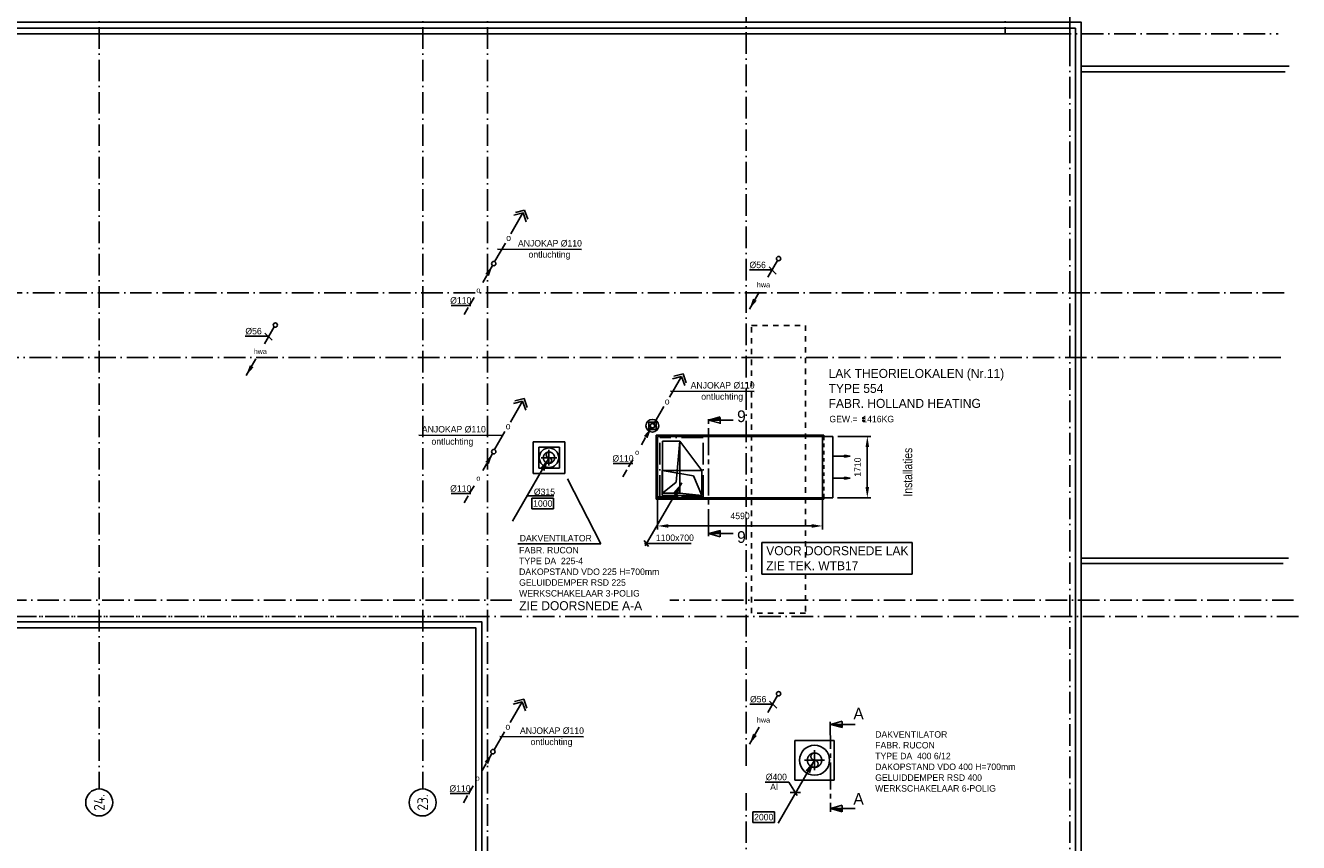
# Model space of a CAD drawing. Header units: millimetres. Extents: x -3157 to 118900, y 0 to 413637.
# Tile 24 of 25: x 53946 to 89361, y 39462 to 62184. Entities that reach past the tile are written whole.
import ezdxf
from ezdxf.enums import TextEntityAlignment as Align

# ---------------------------------------------------------------- set-up
doc = ezdxf.new("R2010")
doc.units = ezdxf.units.MM
doc.header["$LTSCALE"] = 100
for name, pattern in [('CENTER2', [11.25, 7.5, -1.25, 1.25, -1.25]), ('CENTER4', [5, 3.125, -0.625, 0.625, -0.625]), ('DASHDOT', [9, 6, -1.5, 0, -1.5]), ('DASHED', [3, 1.5, -1.5]), ('HIDDEN', [2, 1, -1]), ('HIDDEN2', [4.7625, 3.175, -1.5875]), ('LURETOUR', [6, 4, -2])]:
    doc.linetypes.add(name, pattern=pattern)
doc.layers.get('0').update_dxf_attribs({"linetype": 'CONTINUOUS'})
doc.layers.get('DEFPOINTS').update_dxf_attribs({"linetype": 'CONTINUOUS'})
for name, color, linetype in [('AL$1----_ALGEMEEN', 7, 'CONTINUOUS'), ('AL$7----_STRAMIEN', 1, 'DASHDOT'), ('AL27----_DAKEN', 7, 'CONTINUOUS'), ('AL27---_DAKAFSCHOT', 7, 'CONTINUOUS'), ('BL$2----', 7, 'CONTINUOUS'), ('DOORSNEDE', 1, 'CONTINUOUS'), ('WL$1----', 4, 'CONTINUOUS'), ('WL521---', 4, 'CONTINUOUS'), ('WL5233--', 4, 'CONTINUOUS'), ('WL570---', 3, 'CONTINUOUS'), ('WL570---_HARTLIJN', 1, 'CONTINUOUS'), ('WL570---_RETOUR', 3, 'CONTINUOUS'), ('WL570---_TOEVOER', 3, 'CONTINUOUS'), ('WM$1----', 1, 'CONTINUOUS'), ('WM570---', 1, 'CONTINUOUS')]:
    doc.layers.add(name, color=color, linetype=linetype)
doc.styles.add('BURO-018', font='BUROFONT.shx', dxfattribs={"height": 180})
doc.styles.add('BURO-025', font='BUROFONT.shx', dxfattribs={"height": 250})
doc.styles.add('BURO-050', font='BUROFONT.shx', dxfattribs={"height": 500})
doc.styles.get("Standard").update_dxf_attribs({"font": 'ISOCP'})
doc.styles.add('TECHNIC', font='technic_.ttf')
doc.dimstyles.new('CEES', dxfattribs={"dimscale": 100, "dimtxt": 3, "dimasz": 3, "dimexe": 1, "dimexo": 1, "dimgap": 1.5, "dimtad": 0, "dimdec": 0, "dimzin": 0, "dimdsep": 46, "dimtxsty": 'BURO-018', "dimcen": -3, "dimdle": 1.25, "dimclrd": 1, "dimclre": 1, "dimclrt": 1, "dimadec": 0, "dimazin": 0, "dimtfac": 0.75, "dimtdec": 0, "dimtofl": 0, "dimtmove": 0, "dimatfit": 3, "dimfxl": 1, "dimtvp": 1.5, "dimtolj": 1, "dimtzin": 0, "dimarcsym": 0})

# ---------------------------------------------------------------- blocks, each defined once
blk = doc.blocks.new('1011')
at = {"layer": 'AL$7----_STRAMIEN', "color": 7, "linetype": 'Continuous'}
blk.add_circle((-750, 0), 750, dxfattribs=at)
at = {"layer": 'AL$7----_STRAMIEN', "color": 3, "linetype": 'Continuous'}
blk.add_attdef('STR-NAAM', text='', height=600, rotation=360, dxfattribs=at).set_placement((-750, 0), align=Align.MIDDLE)
blk = doc.blocks.new('LDV2')
at = {"color": 0, "linetype": 'Continuous'}
for p, q in [((-0.25, -0.43), (-2.5, -4.33)), ((-4.5, -7.79), (-6.75, -11.69))]:
    blk.add_line(p, q, dxfattribs=at)
blk.add_lwpolyline([(-6.75, -11.69, 0, 1, 0), (-5.5, -9.53, 1, 1, 0)], format="xyseb", dxfattribs=at)
blk.add_circle((0, 0), 0.5, dxfattribs=at)
at = {"color": 0, "linetype": 'Continuous', "style": 'BURO-018'}
blk.add_attdef('LD_TEXT1', text='', height=1.8, dxfattribs=at).set_placement((-3.5, -6.06), align=Align.MIDDLE)
blk = doc.blocks.new('LU-PIJL1')
at = {"color": 0, "linetype": 'Continuous'}
blk.add_line((0, 0), (10.12, 17.54), dxfattribs=at)
blk.add_lwpolyline([(10.12, 17.54, 0, 1.5, 0), (8.25, 14.29, 1.5, 1.5, 0)], format="xyseb", dxfattribs=at)
blk = doc.blocks.new('LDV4123')
at = {"color": 0, "linetype": 'Continuous'}
for p, q in [((-1.56, -2.71), (-2.5, -4.33)), ((-0.25, -0.43), (-1.19, -2.06)), ((-5.44, -9.42), (-4.5, -7.79)), ((-6.75, -11.69), (-5.81, -10.07))]:
    blk.add_line(p, q, dxfattribs=at)
blk.add_lwpolyline([(-0.25, -0.43, 0, 1, 0), (-1.5, -2.6, 1, 1, 0)], format="xyseb", dxfattribs=at)
blk.add_circle((0, 0), 0.5, dxfattribs=at)
at = {"color": 0, "linetype": 'Continuous', "style": 'BURO-018'}
blk.add_attdef('LD_TEXT1', text='', height=1.8, dxfattribs=at).set_placement((-3.5, -6.06), align=Align.MIDDLE)
blk = doc.blocks.new('LU-ORND')
at = {"color": 0, "linetype": 'Continuous'}
for p, q in [((-3, 1.5), (-3, -1.5)), ((3, 1.5), (-3, 1.5)), ((3, -1.5), (3, 1.5)), ((-3, -1.5), (3, -1.5))]:
    blk.add_line(p, q, dxfattribs=at)
at = {"color": 0, "linetype": 'Continuous', "style": 'BURO-018'}
blk.add_attdef('LU_TEXT1', text='', height=1.8, dxfattribs=at).set_placement((0, 0), align=Align.MIDDLE)
blk = doc.blocks.new('*U16', base_point=(75325, 43523))
at = {"color": 0, "linetype": 'Continuous'}
for p, q in [((75141, 43814), (74482, 43814)), ((75141, 43814), (75378, 43439)), ((75184, 43521), (75466, 43526))]:
    blk.add_line(p, q, dxfattribs=at)
at = {"layer": 'WM570---', "linetype": 'Continuous', "style": 'BURO-018'}
blk.add_text('%%c400', height=180, dxfattribs=at).set_placement((75091, 43864), align=Align.RIGHT)
blk = doc.blocks.new('LU-PIOB')
at = {"color": 0, "linetype": 'Continuous'}
blk.add_line((0, 0), (10.12, 17.54), dxfattribs=at)
blk.add_lwpolyline([(10.12, 17.54, 0, 1.5, 0), (8.25, 14.29, 1.5, 1.5, 0)], format="xyseb", dxfattribs=at)
blk = doc.blocks.new('LU-PIJL7')
at = {"color": 0, "linetype": 'Continuous'}
for p, q in [((0, 0), (-15, 0)), ((-5, -1), (-5, 1)), ((-5, 1), (0, 0)), ((0, 0), (-5, -1))]:
    blk.add_line(p, q, dxfattribs=at)
blk.add_solid([(-5, 1), (-5, -1), (0, 0)], dxfattribs=at)
blk = doc.blocks.new('*D24')
at = {"color": 1, "linetype": 'ByBlock', "transparency": 16777216}
for p, q in [((76543, 50757), (77465, 50757)), ((77365, 49347), (77365, 50457)), ((76531, 49047), (77465, 49047))]:
    blk.add_line(p, q, dxfattribs=at)
for points in [[(77315, 50457), (77415, 50457), (77365, 50757)], [(77315, 49347), (77415, 49347), (77365, 49047)]]:
    blk.add_solid(points, dxfattribs=at)
at = {"layer": 'DEFPOINTS', "color": 0, "linetype": 'ByBlock', "transparency": 16777216}
for p in [(76443, 50757), (77365, 50757), (76431, 49047)]:
    blk.add_point(p, dxfattribs=at)
at = {"color": 1, "linetype": 'ByBlock', "transparency": 16777216, "insert": (77095, 49902), "char_height": 180, "attachment_point": 5, "rotation": 90, "style": 'BURO-018'}
blk.add_mtext('\\A1;1710', dxfattribs=at)
blk = doc.blocks.new('LU-2-KUZ')
at = {"color": 0, "linetype": 'HIDDEN2'}
for p, q in [((-0.5, 0.5), (0.5, 0.5)), ((-0.5, -0.5), (-0.5, 0.5)), ((0.5, 0.5), (-0.289, 0.289)), ((0.5, 0.5), (0.5, -0.5)), ((-0.5, -0.5), (-0.289, 0.289)), ((0.5, -0.5), (-0.5, -0.5))]:
    blk.add_line(p, q, dxfattribs=at)
blk = doc.blocks.new('*D23')
at = {"color": 1, "linetype": 'ByBlock', "transparency": 16777216}
for p, q in [((23444, 53070), (23444, 52190)), ((28034, 53097), (28034, 52190)), ((27734, 52290), (23744, 52290))]:
    blk.add_line(p, q, dxfattribs=at)
for points in [[(23744, 52340), (23744, 52240), (23444, 52290)], [(27734, 52340), (27734, 52240), (28034, 52290)]]:
    blk.add_solid(points, dxfattribs=at)
at = {"layer": 'DEFPOINTS', "color": 0, "linetype": 'ByBlock', "transparency": 16777216}
for p in [(23444, 53170), (28034, 53197), (23444, 52290)]:
    blk.add_point(p, dxfattribs=at)
at = {"color": 1, "linetype": 'ByBlock', "transparency": 16777216, "insert": (25739, 52568), "char_height": 180, "attachment_point": 5, "style": 'BURO-018'}
blk.add_mtext('\\A1;4590', dxfattribs=at)
blk = doc.blocks.new('A$C6E034B28')
at = {"layer": 'BL$2----', "color": 1}
for p, q in [((0, 883), (4181, 883)), ((0, 0), (0, 883)), ((4181, 883), (4181, 0)), ((4181, 0), (0, 0))]:
    blk.add_line(p, q, dxfattribs=at)
at = {"layer": 'BL$2----', "color": 2, "style": 'BURO-025'}
for s, p in [('VOOR DOORSNEDE LAK', (118, 530)), ('ZIE TEK. WTB17', (118, 113))]:
    blk.add_text(s, height=250, dxfattribs=at).set_placement(p)
blk = doc.blocks.new('LU-1-KU2')
at = {"color": 0, "linetype": 'HIDDEN2'}
for start, end in [(90, 270), (270, 90)]:
    blk.add_arc((0, 0), 0.5, start, end, dxfattribs=at)
at = {"color": 0, "linetype": 'Continuous'}
for centre, start, end in [((0, 0.25), 90, 270), ((0, -0.25), 270, 90)]:
    blk.add_arc(centre, 0.25, start, end, dxfattribs=at)
at = {"layer": 'WL570---_HARTLIJN', "linetype": 'CENTER4'}
for p, q in [((-0.7, 0), (0.7, 0)), ((0, 0.7), (0, -0.7))]:
    blk.add_line(p, q, dxfattribs=at)

msp = doc.modelspace()

# ---------------------------------------------------------------- linework, layer by layer
at = {"layer": 'AL$1----_ALGEMEEN', "color": 8, "linetype": 'DASHED'}
msp.add_lwpolyline([(75647.1, 53841.6), (75647.1, 45841.6), (74147.1, 45841.6), (74147.1, 53841.6)], close=True, dxfattribs=at)
at = {"layer": 'AL$7----_STRAMIEN', "color": 1}
for p, q in [((88959.2, 54751.6), (1424.7, 54751.6)), ((66797.1, 45751.6), (32497.1, 45751.6)), ((73997.3, 10647.8), (73997.3, 40836.5))]:
    msp.add_line(p, q, dxfattribs=at)
at = {"layer": 'AL$7----_STRAMIEN', "color": 2}
for p, q in [((71287.3, 50951.6), (71287.3, 51151.6)), ((71487.3, 51151.6), (71287.3, 51151.6)), ((71487.3, 50951.6), (71487.3, 51151.6)), ((71487.3, 50951.6), (71287.3, 50951.6)), ((71597.3, 49076.6), (71597.3, 50726.6)), ((72797.3, 50726.6), (71597.3, 50726.6)), ((72797.3, 49076.6), (72797.3, 50726.6)), ((71501.6, 49076.6), (72661.6, 49076.6)), ((72797.3, 49076.6), (71597.3, 49076.6))]:
    msp.add_line(p, q, dxfattribs=at)
at = {"layer": 'AL$7----_STRAMIEN', "color": 1}
for points in [[(55997.3, 81034.8), (55997.3, 40951.6)], [(64997.3, 81034.8), (64997.3, 40951.6)], [(66797.3, 81034.8), (66797.3, 10647.8)], [(73997.3, 41592.8), (73997.3, 81034.8)], [(81197.3, 81034.8), (81197.3, 61951.6)], [(82997.3, 10647.8), (82997.3, 81034.8)], [(1424.7, 61951.6), (88790.4, 61951.6)], [(50597.1, 61951.6), (82997.1, 61951.6)], [(88866.1, 52951.6), (27231.6, 52951.6)], [(67479.2, 46201.6), (2247.5, 46201.6)], [(89223, 46201.6), (71867.7, 46201.6)], [(89361, 45751.6), (1424.7, 45751.6)]]:
    msp.add_lwpolyline(points, dxfattribs=at)
at = {"layer": 'AL27----_DAKEN', "color": 8}
for p, q in [((82997.1, 61951.6), (81197.3, 61951.6)), ((82997.1, 61051.6), (82997.1, 61951.6))]:
    msp.add_line(p, q, dxfattribs=at)
for points in [[(16077.3, 13031.6), (32916.9, 13031.6), (32914.6, 45431.8), (66477.3, 45431.8), (66477.3, 13031.6), (83316.9, 13031.6), (83316.9, 62271.3), (16077.3, 62271.3)], [(16242.3, 13196.6), (32751.9, 13196.6), (32749.6, 45596.8), (66642.3, 45596.8), (66642.3, 13196.6), (83151.9, 13196.6), (83151.9, 62106.3), (16242.3, 62106.3)]]:
    msp.add_lwpolyline(points, close=True, dxfattribs=at)
for points in [[(83316.9, 60897.6), (83316.9, 61051.6), (89095.7, 61051.6)], [(88986.5, 60897.6), (83316.9, 60897.6)], [(83316.9, 47371.6), (83316.9, 47217.6), (88937.9, 47217.6)], [(89048.3, 47371.6), (83316.9, 47371.6)]]:
    msp.add_lwpolyline(points, dxfattribs=at)
at = {"layer": 'AL27----_DAKEN', "color": 1}
msp.add_lwpolyline([(89085.1, 47371.6), (89057.5, 47371.6)], dxfattribs=at)
at = {"layer": 'AL27---_DAKAFSCHOT', "color": 8}
msp.add_line((83316.9, 47371.6), (88873.5, 47371.6), dxfattribs=at)
at = {"layer": 'DOORSNEDE', "color": 220, "linetype": 'CENTER2'}
for p, q in [((72946.4, 47984.6), (72945.7, 51308.4)), ((76336.2, 42814.4), (76336.8, 40311.6))]:
    msp.add_line(p, q, dxfattribs=at)
at = {"layer": 'DOORSNEDE', "color": 220}
for p, q in [((72950.8, 51211.7), (73275.9, 51302)), ((72950.8, 51211.7), (73275.9, 51121.5)), ((72950.8, 51211.7), (73637.1, 51211.7)), ((73275.3, 51282.5), (73275.3, 51104)), ((72950.8, 48052.1), (73275.9, 48142.4)), ((72950.8, 48052.1), (73275.9, 47961.8)), ((72950.8, 48052.1), (73637.1, 48052.1)), ((73275.2, 48135.9), (73275.2, 47967.4)), ((76343.5, 42746.9), (76668.6, 42837.1)), ((76343.5, 42746.9), (77029.8, 42746.9)), ((76343.5, 42746.9), (76668.6, 42656.6)), ((76667.8, 42663), (76667.8, 42831.6)), ((76343.5, 40408.8), (76668.6, 40499.1)), ((76343.5, 40408.8), (77029.8, 40408.8)), ((76343.5, 40408.8), (76668.6, 40318.6)), ((76668, 40317.8), (76668, 40496.2))]:
    msp.add_line(p, q, dxfattribs=at)
for points in [[(73275.9, 51302), (73275.9, 51211.7), (72950.8, 51211.7)], [(73275.9, 48142.4), (73275.9, 48052.1), (72950.8, 48052.1)], [(76668.6, 42656.6), (76668.6, 42746.9), (76343.5, 42746.9)], [(76668.6, 40318.6), (76668.6, 40408.8), (76343.5, 40408.8)]]:
    msp.add_solid(points, dxfattribs=at)
at = {"layer": 'WL5233--', "color": 2}
for p, q in [((67574.6, 56981.7), (67830.1, 57045.5)), ((67918.3, 56797.4), (67830.1, 57045.5)), ((67449.6, 56393.5), (67786.7, 56972.4)), ((67533.7, 56908.8), (67789.2, 56972.6)), ((67877.5, 56724.6), (67789.2, 56972.6)), ((67006.4, 55632.6), (67298.1, 56133.5)), ((71860.3, 51843.8), (72197.4, 52422.6)), ((71944.5, 52359.1), (72199.9, 52422.9)), ((71985.3, 52431.9), (72240.8, 52495.8)), ((72288.2, 52174.8), (72199.9, 52422.9)), ((72329.1, 52247.7), (72240.8, 52495.8)), ((67435.9, 51154.4), (67773, 51733.3)), ((67520, 51669.7), (67775.5, 51733.6)), ((67560.9, 51742.6), (67816.4, 51806.4)), ((67863.8, 51485.5), (67775.5, 51733.6)), ((67904.7, 51558.3), (67816.4, 51806.4)), ((71417.2, 51082.9), (71708.9, 51583.8)), ((66992.8, 50393.5), (67284.5, 50894.4)), ((67427.9, 42797.7), (67765, 43376.5)), ((67512, 43313), (67767.5, 43376.8)), ((67552.9, 43385.8), (67808.4, 43449.7)), ((67855.8, 43128.7), (67767.5, 43376.8)), ((67896.7, 43201.6), (67808.4, 43449.7)), ((66984.8, 42036.7), (67276.5, 42537.7))]:
    msp.add_line(p, q, dxfattribs=at)
at = {"layer": 'WL570---', "color": 1}
msp.add_line((72762.3, 49111.6), (72145.1, 49181.6), dxfattribs=at)
at = {"layer": 'WL570---'}
for p, q in [((76447.3, 42303.6), (75347.3, 42303.6)), ((75347.3, 41199.6), (75347.3, 42303.6)), ((76447.3, 41199.6), (76447.3, 42303.6)), ((76447.3, 41199.6), (75347.3, 41199.6))]:
    msp.add_line(p, q, dxfattribs=at)
msp.add_circle((75897.3, 41751.6), 418.3, dxfattribs=at)
at = {"layer": 'WL570---_HARTLIJN', "color": 1, "linetype": 'Continuous'}
for p, q in [((66331.4, 54399.1), (65785.8, 54399.1)), ((70845.1, 50005.3), (70299.5, 50005.3)), ((66331.4, 49168.2), (65785.8, 49168.2)), ((66310.1, 40825.6), (65764.6, 40825.6))]:
    msp.add_line(p, q, dxfattribs=at)
at = {"layer": 'WL570---_RETOUR', "color": 1}
for p, q in [((77218.2, 51188.8), (77287.1, 51188.8)), ((77220, 51260.8), (77285.5, 51260.8)), ((77250.7, 51291.9), (77250.7, 51230.2))]:
    msp.add_line(p, q, dxfattribs=at)
at = {"layer": 'WL570---_RETOUR'}
for p, q in [((68071.1, 50605.1), (68951.1, 50605.1)), ((68071.1, 49725.1), (68071.1, 50605.1)), ((68223.6, 50452.6), (68798.6, 50452.6)), ((68223.6, 49877.6), (68223.6, 50452.6)), ((68798.6, 49877.6), (68798.6, 50452.6)), ((68951.1, 49725.1), (68951.1, 50605.1)), ((68071.1, 49725.1), (68951.1, 49725.1)), ((68223.6, 49877.6), (68798.6, 49877.6))]:
    msp.add_line(p, q, dxfattribs=at)
msp.add_circle((68509.4, 50164.3), 271, dxfattribs=at)
at = {"layer": 'WL570---_TOEVOER'}
for p, q in [((71495.1, 50791.6), (76155.1, 50791.6)), ((71530.1, 50756.6), (76402.6, 50756.6)), ((71495.1, 49011.6), (76155.1, 49011.6)), ((71530.1, 49046.6), (76402.6, 49046.6))]:
    msp.add_line(p, q, dxfattribs=at)
at = {"layer": 'WL570---_TOEVOER', "color": 3}
for p, q in [((71495.1, 49011.6), (71495.1, 50791.6)), ((71530.1, 49046.6), (71530.1, 50756.6)), ((76120.1, 49046.6), (76120.1, 50756.6)), ((76155.1, 50759.6), (76155.1, 50791.6)), ((76402.6, 49046.6), (76402.6, 50756.6)), ((76155.1, 49011.6), (76155.1, 49047.4))]:
    msp.add_line(p, q, dxfattribs=at)
at = {"layer": 'WL570---_TOEVOER', "color": 1, "linetype": 'HIDDEN'}
msp.add_line((76155.1, 49055.6), (76155.1, 50747.6), dxfattribs=at)
at = {"layer": 'WL570---_TOEVOER', "color": 1}
for p, q in [((72762.3, 49811.6), (72145.1, 50621.6)), ((69021.1, 49575.6), (69954.3, 47772)), ((67893.8, 49104.1), (68646.4, 49104.1)), ((71155.4, 47862), (71278.3, 47698.2)), ((67639.5, 47772), (69954.3, 47772)), ((71169.1, 47780.1), (72465.9, 47780.1))]:
    msp.add_line(p, q, dxfattribs=at)
at = {"layer": 'WL570---_TOEVOER'}
for radius in [177.5, 65]:
    msp.add_circle((71385.3, 51052.5), radius, dxfattribs=at)
at = {"layer": 'WM$1----'}
for p, q in [((67081.7, 55962), (69412.5, 55956.3)), ((71886, 52012.5), (74216.8, 52006.8)), ((64892.8, 50790.7), (67223.5, 50785)), ((67138.6, 42408.5), (69469.3, 42402.9))]:
    msp.add_line(p, q, dxfattribs=at)
at = {"layer": 'WM570---', "linetype": 'Continuous'}
for p, q in [((74745.2, 55384.8), (74085.3, 55384.8)), ((74633.7, 55471.1), (74833.1, 55271.7)), ((60721, 53543.4), (60061.1, 53543.4)), ((60609.4, 53629.6), (60808.8, 53430.2)), ((74759.2, 43308.5), (74099.3, 43308.5)), ((74647.7, 43394.7), (74847.1, 43195.3))]:
    msp.add_line(p, q, dxfattribs=at)

# ---------------------------------------------------------------- block references
at = {"color": 3, "linetype": 'LURETOUR', "xscale": 100, "yscale": 100, "zscale": 100}
msp.add_blockref('LU-PIOB', (74884.8, 39997.9), dxfattribs=at)
at = {"layer": 'AL$7----_STRAMIEN', "xscale": 0.5, "yscale": 0.5, "zscale": 0.5, "rotation": 90}
for p, values in [((55997.3, 40951.6), {'STR-NAAM': '24.'}), ((64997.3, 40951.6), {'STR-NAAM': '23.'})]:
    msp.add_blockref('1011', p, dxfattribs=at).add_auto_attribs(values)
at = {"layer": 'WL521---', "color": 2}
ref = msp.add_blockref('LDV2', (74897.3, 55701.6), dxfattribs=dict(at, xscale=120, yscale=120, zscale=120))
ref.add_attrib('LD_TEXT1', 'hwa', dxfattribs={"layer": '0', "color": 1, "linetype": 'Continuous', "height": 144, "style": 'BURO-018'}).set_placement((74477.3, 54974.2), align=Align.MIDDLE)
ref = msp.add_blockref('LDV2', (60897.3, 53851.6), dxfattribs=dict(at, xscale=120, yscale=120, zscale=120))
ref.add_attrib('LD_TEXT1', 'hwa', dxfattribs={"layer": '0', "color": 1, "linetype": 'Continuous', "height": 144, "style": 'BURO-018'}).set_placement((60477.3, 53124.1), align=Align.MIDDLE)
ref = msp.add_blockref('LDV2', (74897.3, 43601.6), dxfattribs=dict(at, xscale=120, yscale=120, zscale=120))
ref.add_attrib('LD_TEXT1', 'hwa', dxfattribs={"layer": '0', "color": 1, "linetype": 'Continuous', "height": 144, "style": 'BURO-018'}).set_placement((74477.3, 42874.2), align=Align.MIDDLE)
at = {"layer": 'WL5233--', "color": 2}
ref = msp.add_blockref('LDV4123', (66971.8, 55562.6), dxfattribs=dict(at, xscale=121.5, yscale=121.5, zscale=121.5))
ref.add_attrib('LD_TEXT1', 'o', dxfattribs={"layer": '0', "color": 1, "linetype": 'Continuous', "height": 145.8, "style": 'BURO-018'}).set_placement((66546.6, 54826.1), align=Align.MIDDLE)
ref = msp.add_blockref('LDV4123', (71385.3, 51052.5), dxfattribs=dict(at, xscale=121.5, yscale=121.5, zscale=121.5))
ref.add_attrib('LD_TEXT1', 'o', dxfattribs={"layer": '0', "color": 1, "linetype": 'Continuous', "height": 145.8, "style": 'BURO-018'}).set_placement((70960.1, 50316), align=Align.MIDDLE)
ref = msp.add_blockref('LDV4123', (66971.8, 50331.7), dxfattribs=dict(at, xscale=121.5, yscale=121.5, zscale=121.5))
ref.add_attrib('LD_TEXT1', 'o', dxfattribs={"layer": '0', "color": 1, "linetype": 'Continuous', "height": 145.8, "style": 'BURO-018'}).set_placement((66546.6, 49595.2), align=Align.MIDDLE)
ref = msp.add_blockref('LDV4123', (66950.6, 41989.1), dxfattribs=dict(at, xscale=121.5, yscale=121.5, zscale=121.5))
ref.add_attrib('LD_TEXT1', 'o', dxfattribs={"layer": '0', "color": 1, "linetype": 'Continuous', "height": 145.8, "style": 'BURO-018'}).set_placement((66525.3, 41252.6), align=Align.MIDDLE)
at = {"layer": 'WL570---'}
msp.add_blockref('A$C6E034B28', (74434.9, 46922.9), dxfattribs=at)
at = {"layer": 'WL570---_RETOUR', "xscale": 100, "yscale": 100, "zscale": 100}
for p in [(67494.1, 48398.5), (71189.4, 47709.1)]:
    msp.add_blockref('LU-PIJL1', p, dxfattribs=at)
at = {"layer": 'WL570---_TOEVOER', "color": 1, "linetype": 'HIDDEN', "xscale": 314.9999999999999, "yscale": 314.9999999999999, "zscale": 314.9999999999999}
msp.add_blockref('LU-1-KU2', (68509.4, 50164.3), dxfattribs=at)
at = {"layer": 'WL570---_TOEVOER', "color": 7, "linetype": 'Continuous', "xscale": 479.9999999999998, "yscale": 1440, "rotation": 180}
msp.add_blockref('LU-2-KUZ', (71905.1, 49901.6), dxfattribs=at)
at = {"layer": 'WL570---_TOEVOER', "color": 1, "xscale": 30, "yscale": 30, "zscale": 30}
for p in [(76884.8, 50205.6), (76884.8, 49597)]:
    msp.add_blockref('LU-PIJL7', p, dxfattribs=at)
at = {"layer": 'WL570---_TOEVOER', "color": 1, "xscale": 700, "yscale": 1100, "rotation": 270}
msp.add_blockref('LU-2-KUZ', (72212.3, 49461.6), dxfattribs=at)
at = {"layer": 'WM570---'}
ref = msp.add_blockref('LU-ORND', (68337, 48889.1), dxfattribs=dict(at, xscale=100, yscale=100, zscale=100))
ref.add_attrib('LU_TEXT1', '1000', dxfattribs={"layer": '0', "color": 1, "linetype": 'Continuous', "height": 180, "style": 'BURO-018'}).set_placement((68337, 48889.1), align=Align.MIDDLE)
at = {"layer": 'WM570---', "xscale": 400, "yscale": 400, "zscale": 400}
msp.add_blockref('LU-1-KU2', (75897.3, 41751.6), dxfattribs=at)
at = {"layer": 'WM570---'}
msp.add_blockref('*U16', (75362.2, 40853.7), dxfattribs=at)
ref = msp.add_blockref('LU-ORND', (74483.1, 40169.1), dxfattribs=dict(at, xscale=100, yscale=100, zscale=100))
ref.add_attrib('LU_TEXT1', '2000', dxfattribs={"layer": '0', "color": 1, "linetype": 'Continuous', "height": 180, "style": 'BURO-018'}).set_placement((74483.1, 40169.1), align=Align.MIDDLE)

# ---------------------------------------------------------------- texts
at = {"layer": 'DOORSNEDE', "color": 2, "style": 'BURO-050'}
for s, p in [('9', (73742.2, 51154.3)), ('9', (73742.2, 47795.6)), ('A', (76977.3, 42884)), ('A', (76977.3, 40516.3))]:
    msp.add_text(s, height=325, dxfattribs=at).set_placement(p)
at = {"layer": 'WL$1----', "color": 8, "style": 'TECHNIC'}
msp.add_text('Installaties', height=250, rotation=90, dxfattribs=at).set_placement((78614.2, 49761.8), align=Align.CENTER)
at = {"layer": 'WL5233--', "color": 1, "style": 'BURO-018'}
for p in [(67319.9, 56192.5), (71730.6, 51642.8), (67306.2, 50953.4), (67298.2, 42596.6)]:
    msp.add_text('o', height=180, dxfattribs=at).set_placement(p)
at = {"layer": 'WL570---', "color": 1, "style": 'BURO-018'}
for p in [(67646.1, 56037.2), (72450.4, 52087.6), (64973.8, 50865.8), (67702.9, 42483.7)]:
    msp.add_text('ANJOKAP %%C110', height=180, dxfattribs=at).set_placement(p)
at = {"layer": 'WL570---_HARTLIJN', "color": 1, "linetype": 'CENTER4', "style": 'BURO-018'}
for p in [(65761, 54448.6), (70274.7, 50054.9), (65761, 49217.8), (65739.8, 40875.1)]:
    msp.add_text('%%c110', height=180, dxfattribs=at).set_placement(p)
at = {"layer": 'WL570---_RETOUR', "color": 2, "style": 'BURO-025'}
for s, p in [('LAK THEORIELOKALEN (Nr.11)', (76287.5, 52382.9)), ('TYPE 554', (76287.5, 51966.2)), ('FABR. HOLLAND HEATING', (76287.5, 51549.6))]:
    msp.add_text(s, height=250, dxfattribs=at).set_placement(p)
at = {"layer": 'WL570---_RETOUR', "color": 1, "style": 'BURO-018'}
for s, p in [('GEW.=  1416KG', (76310.2, 51149.3)), ('DAKVENTILATOR', (67695.4, 47836.5)), ('FABR. RUCON', (67678.8, 47503.2)), ('TYPE DA  225-4', (67678.8, 47203.2)), ('GELUIDDEMPER RSD 225', (67678.8, 46602.5)), ('DAKOPSTAND VDO 225 H=700mm', (67678.8, 46903.2)), ('WERKSCHAKELAAR 3-POLIG', (67678.8, 46302.5)), ('DAKVENTILATOR', (77584.7, 42378.4)), ('FABR. RUCON', (77584.7, 42078.4)), ('TYPE DA  400 6/12', (77584.7, 41778.4)), ('DAKOPSTAND VDO 400 H=700mm', (77584.7, 41478.4)), ('GELUIDDEMPER RSD 400', (77584.7, 41177.7)), ('WERKSCHAKELAAR 6-POLIG', (77584.7, 40877.7))]:
    msp.add_text(s, height=180, dxfattribs=at).set_placement(p)
at = {"layer": 'WL570---_TOEVOER', "color": 1, "style": 'BURO-018'}
msp.add_text('1100x700', height=180, dxfattribs=at).set_placement((71483.1, 47848.3))
at = {"layer": 'WL570---_TOEVOER', "color": 2, "style": 'BURO-025'}
msp.add_text('ZIE DOORSNEDE A-A', height=250, dxfattribs=at).set_placement((67682.5, 45923.3))
at = {"layer": 'WM$1----', "color": 1, "style": 'BURO-018'}
for p in [(67940.8, 55725.1), (72745.1, 51775.5), (65240.2, 50525.3), (67997.7, 42171.6)]:
    msp.add_text('ontluchting', height=180, dxfattribs=at).set_placement(p)
at = {"layer": 'WM570---', "linetype": 'Continuous', "style": 'BURO-018'}
for p in [(74542.7, 55434.8), (60518.4, 53593.4), (74556.7, 43358.5)]:
    msp.add_text('%%c56', height=180, dxfattribs=at).set_placement(p, align=Align.RIGHT)
at = {"layer": 'WM570---', "color": 1, "linetype": 'LURETOUR', "style": 'BURO-018'}
msp.add_text('%%c315', height=180, dxfattribs=at).set_placement((68089, 49125))
at = {"layer": 'WM570---', "color": 1, "style": 'BURO-018'}
msp.add_text('Al', height=180, dxfattribs=at).set_placement((74662.9, 40918.6))

# ---------------------------------------------------------------- dimensions: what is measured, and where the dimension line sits
at = {"layer": 'WL570---_TOEVOER', "color": 3}
dim = msp.add_linear_dim(base=(77364.9, 50756.6), p1=(76431.5, 49046.6), p2=(76442.6, 50756.6), angle=270, dimstyle='CEES', dxfattribs=at)
dim.commit()
dim.dimension.update_dxf_attribs({"geometry": '*D24', "text_midpoint": (77094.8, 49901.6)})
dim = msp.add_linear_dim(base=(71530.1, 48266.5), p1=(76120.1, 49173.3), p2=(71530.1, 49146.6), dimstyle='CEES', dxfattribs=at)
dim.commit()
dim.dimension.update_dxf_attribs({"geometry": '*D23', "text_midpoint": (73825.1, 48543.8), "insert": (48086.1, -4023.9)})

doc.saveas('drawing.dxf')
